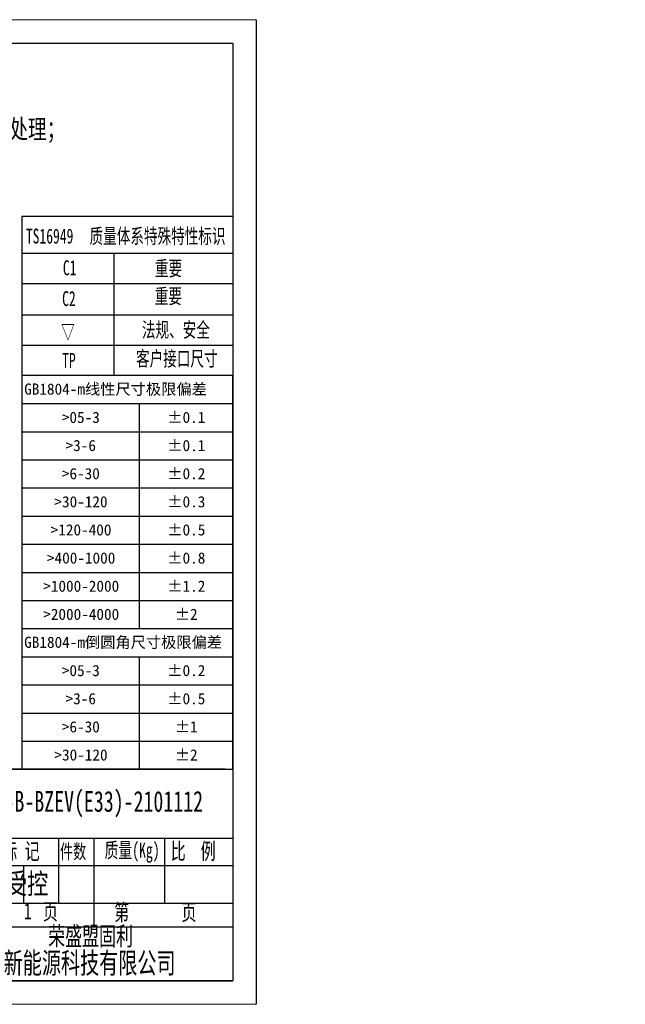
# Model space of a CAD drawing. Header units: millimetres. Extents: x 21166 to 21531, y -4422 to -4217.
# Tile 3 of 3: x 21406 to 21531, y -4422 to -4217. Entities that reach past the tile are written whole.
import ezdxf
from ezdxf.enums import TextEntityAlignment as Align

# ---------------------------------------------------------------- set-up
doc = ezdxf.new("R2010")
doc.units = ezdxf.units.MM
doc.linetypes.add('EB_DASH', pattern=[6, 3, -3])
doc.layers.get('0').update_dxf_attribs({"linetype": 'CONTINUOUS'})
for name, color, linetype in [('10', 7, 'CONTINUOUS'), ('7标注层', 4, 'CONTINUOUS'), ('图框', 7, 'CONTINUOUS'), ('尺寸', 7, 'CONTINUOUS'), ('技术要求', 4, 'CONTINUOUS')]:
    doc.layers.add(name, color=color, linetype=linetype)
doc.layers.add('CAXA2', color=7, linetype='EB_DASH', lineweight=25)
doc.layers.add('from', color=2, linetype='CONTINUOUS', lineweight=50)
doc.styles.add('SLDTEXTSTYLE0', font='仿宋_GB2312.ttf', dxfattribs={"bigfont": 'bigfont'})
doc.styles.add('SLDTEXTSTYLE1', font='仿宋_GB2312.ttf', dxfattribs={"width": 0.7, "bigfont": 'bigfont'})
doc.styles.add('SLDTEXTSTYLE2', font='仿宋_GB2312.ttf', dxfattribs={"width": 0.7})
doc.styles.add('SLDTEXTSTYLE3', font='仿宋_GB2312.ttf')
doc.styles.get("Standard").update_dxf_attribs({"font": 'isocp.shx', "width": 0.707, "bigfont": 'hztxt.shx'})
doc.styles.add('UFIDATXT', font='TXT', dxfattribs={"bigfont": 'hzfs.shx'})
doc.styles.add('标准', font='仿宋_GB2312.ttf', dxfattribs={"width": 0.667})

# ---------------------------------------------------------------- blocks, each defined once
blk = doc.blocks.new('SW_TABLEANNOTATION_0')
at = {"layer": '尺寸', "color": 0}
for p, q in [((0, 0), (0, -336)), ((180, 0), (0, 0)), ((180, -336), (180, 0)), ((0, -24), (180, -24)), ((100, -24), (100, -216)), ((0, -48), (180, -48)), ((0, -72), (180, -72)), ((0, -96), (180, -96)), ((0, -120), (180, -120)), ((0, -144), (180, -144)), ((0, -168), (180, -168)), ((0, -192), (180, -192)), ((0, -216), (180, -216)), ((0, -240), (180, -240)), ((100, -240), (100, -336)), ((0, -264), (180, -264)), ((0, -288), (180, -288)), ((0, -312), (180, -312)), ((0, -336), (180, -336))]:
    blk.add_line(p, q, dxfattribs=at)
at = {"layer": '尺寸', "color": 0, "char_height": 9.525, "attachment_point": 1}
for s, insert, style in [('GB1804-m线\\M+190AB\\M+18EDA\\M+190A1极\\M+18CC0\\M+195CE\\M+18DB7', (2, -6.88), 'SLDTEXTSTYLE0'), ('>05-3', (34.12, -31.01), 'SLDTEXTSTYLE3'), ('±0.1', (124.12, -31.01), 'SLDTEXTSTYLE3'), ('>3-6', (37.3, -55.01), 'SLDTEXTSTYLE3'), ('±0.1', (124.12, -55.01), 'SLDTEXTSTYLE3'), ('>6-30', (34.12, -79.01), 'SLDTEXTSTYLE3'), ('±0.2', (124.12, -79.01), 'SLDTEXTSTYLE3'), ('>30-120', (27.78, -103.01), 'SLDTEXTSTYLE3'), ('±0.3', (124.12, -103.01), 'SLDTEXTSTYLE3'), ('>120-400', (24.6, -127.01), 'SLDTEXTSTYLE3'), ('±0.5', (124.12, -127.01), 'SLDTEXTSTYLE3'), ('>400-1000', (21.43, -151.01), 'SLDTEXTSTYLE3'), ('±0.8', (124.12, -151.01), 'SLDTEXTSTYLE3'), ('>1000-2000', (18.25, -175.01), 'SLDTEXTSTYLE3'), ('±1.2', (124.12, -175.01), 'SLDTEXTSTYLE3'), ('>2000-4000', (18.25, -199.01), 'SLDTEXTSTYLE3'), ('±2', (130.47, -199.01), 'SLDTEXTSTYLE3'), ('GB1804-m\\M+1937C圆\\M+18A70\\M+18EDA\\M+190A1极\\M+18CC0\\M+195CE\\M+18DB7', (2, -222.88), 'SLDTEXTSTYLE0'), ('>05-3', (34.12, -247.01), 'SLDTEXTSTYLE3'), ('±0.2', (124.12, -247.01), 'SLDTEXTSTYLE3'), ('>3-6', (37.3, -271.01), 'SLDTEXTSTYLE3'), ('±0.5', (124.12, -271.01), 'SLDTEXTSTYLE3'), ('>6-30', (34.12, -295.01), 'SLDTEXTSTYLE3'), ('±1', (130.47, -295.01), 'SLDTEXTSTYLE3'), ('>30-120', (27.78, -319.01), 'SLDTEXTSTYLE3'), ('±2', (130.47, -319.01), 'SLDTEXTSTYLE3')]:
    blk.add_mtext(s, dxfattribs=dict(at, insert=insert, style=style))
blk = doc.blocks.new('BMS')
at = {"layer": '图框', "color": 0}
for p, q in [((-1.58, 45.13), (-180, 45.13)), ((-180, 0), (-180, 45.13)), ((-180, 45.13), (0, 45.13)), ((-172.39, 29.84), (-172.39, 45.13)), ((-164.96, 29.84), (-164.96, 45.13)), ((-144.9, 29.84), (-144.9, 45.13)), ((-129.86, 29.84), (-129.86, 45.13)), ((-119.83, 0), (-119.83, 45.13)), ((-59.66, 0), (-59.66, 45.13)), ((-180, 40.11), (-119.83, 40.11)), ((-180.02, 35.1), (-119.84, 35.1)), ((-180.02, 29.84), (-119.84, 29.84)), ((-180.02, 29.84), (-119.84, 29.84)), ((-169.16, 0), (-169.16, 29.84)), ((-139.08, 0), (-139.08, 29.84)), ((-59.73, 30.46), (0, 30.46)), ((-37.09, 16.54), (-37.09, 30.46)), ((-29.57, 11.53), (-29.57, 30.46)), ((-14.53, 16.54), (-14.53, 30.46)), ((-59.66, 24.57), (0, 24.57)), ((-52.14, 16.54), (-52.14, 24.57)), ((-44.61, 16.54), (-44.61, 24.57)), ((-179.98, 22.38), (-119.81, 22.38)), ((-179.98, 14.92), (-119.81, 14.92)), ((-119.83, 16.54), (-59.66, 16.54)), ((-59.66, 16.54), (0, 16.54)), ((-59.66, 11.53), (0, 11.53)), ((-180, 7.46), (-119.83, 7.46)), ((-180, 0), (-1.58, 0)), ((-178.75, 0), (-1.58, 0)), ((-180, 0), (-1.58, 0)), ((-178.75, 0), (0, 0))]:
    blk.add_line(p, q, dxfattribs=at)
at = {"layer": '图框', "linetype": 'Continuous'}
blk.add_line((-149.87, 0), (-149.93, 29.84), dxfattribs=at)
at = {"layer": '图框'}
blk.add_line((0, 0), (-180, 0), dxfattribs=at)
blk.add_line((0, 0), (-180, 0), dxfattribs=at)
blk.add_lwpolyline([(0, 45.13), (0, 0)], dxfattribs=at)
at = {"style": '标准', "width": 0.667}
for tag, p in [('工艺_001', (-130.03, 24.57)), ('校对_001', (-159.4, 16.68)), ('标准化_001', (-159.51, 9.77)), ('批准_001', (-129.75, 9.09)), ('审核_001', (-159.25, 1.85)), ('批准日期_001', (-129.64, 1.55))]:
    blk.add_attdef(tag, p, '', height=3.5, dxfattribs=at)
at = {"color": 1, "style": '标准', "width": 0.667}
blk.add_attdef('受控', text='', height=7, dxfattribs=at).set_placement((-48.36, 20.84), align=Align.MIDDLE)
at = {"layer": '图框', "color": 0, "attachment_point": 1, "style": '标准'}
for s, insert, char_height in [('\\fFangSong_GB2312|b0|i0|p34;标记', (-179.59, 34.75), 3.51), ('\\fFangSong_GB2312|b0|i0|p34;处数', (-171.87, 34.75), 3.51), ('\\fFangSong_GB2312|b0|i0|p34; 更改文件号 ', (-165.62, 34.75), 3.51), ('\\fFangSong_GB2312|b0|i0|p34; 签  字 ', (-144.69, 34.75), 3.51), ('\\fFangSong_GB2312|b0|i0|p34; 日 期 ', (-131.17, 34.75), 3.51), ('\\fFangSong_GB2312|b0|i0|p34; 图 样 标 记 ', (-60.35, 29.4), 3.51), ('\\fFangSong_GB2312|b0|i0|p34; 件数 ', (-38.28, 29.13), 3.087), ('{\\fSimSun|b0|i0|c134|p2; 质量(Kg) }', (-28.83, 29.49), 3.2348), ('\\fFangSong_GB2312|b0|i0|p34; 比  例 ', (-14.84, 29.42), 3.51), ('{\\fSimSun|b0|i0|c134|p2;设计} ', (-177.94, 28.15), 3.51), ('{\\fSimSun|b0|i0|c134|p2;工艺}', (-147.37, 28.2), 3.51), ('{\\fSimSun|b0|i0|c134|p2;校对}', (-177.94, 21.06), 3.4856), ('{\\fSimSun|b0|i0|c134|p2;共   }    {\\fSimSun|b0|i0|c134|p2;页}', (-54.84, 16.53), 3.51), ('{\\fSimSun|b0|i0|c134|p2;第   }    {\\fSimSun|b0|i0|c134|p2;页}', (-25.3, 16.39), 3.51), ('\\fFangSong_GB2312|b0|i0|p34;材料：', (-116.85, 15.29), 3.9789), ('{\\fFangSong_GB2312|b0|i0|c134|p34; 标准化 }', (-181.07, 13.7), 3.51), ('{\\fSimSun|b0|i0|c134|p2;批准}', (-147.37, 13.38), 3.51), ('荣盛盟固利', (-39.4, 11.53), 3.979), ('{\\fSimSun|b0|i0|c134|p2;审核}', (-177.94, 5.96), 3.51), ('新能源科技有限公司', (-48.87, 6.05), 4.476), ('{\\fSimSun|b0|i0|c134|p2;日期}', (-147.37, 5.72), 3.51)]:
    blk.add_mtext(s, dxfattribs=dict(at, insert=insert, char_height=char_height))
at = {"layer": '图框', "color": 0, "style": '标准', "width": 0.8}
blk.add_attdef('设计', text='', height=3.51, dxfattribs=at).set_placement((-159.53, 24), align=Align.CENTER)

msp = doc.modelspace()

# ---------------------------------------------------------------- linework, layer by layer
msp.add_line((21406.34, -4258.19), (21450.08, -4258.19))
at = {"layer": '7标注层', "color": 0, "ltscale": 5}
msp.add_line((21454.94, -4217.44), (21454.94, -4421.56), dxfattribs=at)
at = {"layer": 'CAXA2', "linetype": 'Continuous'}
for p, q in [((21406.34, -4258.19), (21406.34, -4291.19)), ((21406.34, -4265.83), (21450.08, -4265.83)), ((21425.41, -4265.83), (21425.41, -4291.19)), ((21406.34, -4272.1), (21450.08, -4272.1)), ((21406.34, -4278.65), (21450.08, -4278.65)), ((21406.34, -4284.92), (21450.08, -4284.92)), ((21406.34, -4284.92), (21450.08, -4284.92))]:
    msp.add_line(p, q, dxfattribs=at)
at = {"layer": '图框', "linetype": 'Continuous', "lineweight": 18}
for p, q in [((21454.94, -4217.44), (21166.25, -4217.44)), ((21454.94, -4217.44), (21166.25, -4217.44)), ((21454.94, -4421.56), (21166.25, -4421.56))]:
    msp.add_line(p, q, dxfattribs=at)
at = {"layer": '图框'}
for q in [(21190.55, -4416.7), (21195.41, -4416.7)]:
    msp.add_line((21450.08, -4416.7), q, dxfattribs=at)
at = {"layer": '图框', "color": 0}
for p in [(21275.12, -4416.7), (21276.34, -4416.7)]:
    msp.add_line(p, (21448.54, -4416.7), dxfattribs=at)
at = {"layer": '图框'}
msp.add_lwpolyline([(21190.55, -4222.3), (21450.08, -4222.3), (21450.08, -4416.7)], dxfattribs=at)

# ---------------------------------------------------------------- block references
ref = msp.add_blockref('BMS', (21450.08, -4416.7), dxfattribs=dict(xscale=0.9719999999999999, yscale=0.9719999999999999, zscale=0.9719999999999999))
ref.add_attrib('受控', '文件受控', dxfattribs={"height": 4.86, "style": 'UFIDATXT', "width": 0.899928}).set_placement((21403.07, -4396.45), align=Align.MIDDLE)
ref.add_attrib('审核_001', '毛永志', (21289.52, -4415.2), dxfattribs={"height": 3.402, "style": 'UFIDATXT', "width": 0.980392})
ref.add_attrib('批准_001', '张海平', (21318.15, -4408.17), dxfattribs={"height": 3.402, "style": 'UFIDATXT', "width": 0.968992})
ref.add_attrib('批准日期_001', '2021.04.28', (21314.76, -4414.71), dxfattribs={"height": 2.43, "style": 'UFIDATXT', "width": 0.503221})
at = {"layer": '尺寸', "xscale": 0.2429999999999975, "yscale": 0.2429999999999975, "zscale": 0.2429999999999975}
msp.add_blockref('SW_TABLEANNOTATION_0', (21406.34, -4291.19), dxfattribs=at)

# ---------------------------------------------------------------- texts
at = {"layer": '10', "insert": (21420.24, -4377.33), "char_height": 4.32, "attachment_point": 2, "style": 'SLDTEXTSTYLE2'}
msp.add_mtext('MGL-B-BZEV(E33)-2101112 ', dxfattribs=at)
at = {"layer": 'from', "color": 6, "style": '标准', "width": 0.667}
for s, height, p in [('TS16949', 3.098, (21407.18, -4263.85)), (' 质量体系特殊特性标识', 3.0978, (21418.97, -4263.85)), ('C1', 3.098, (21414.84, -4270.43)), ('重要', 3.098, (21433.93, -4270.55)), ('C2', 3.098, (21414.69, -4276.81)), ('重要', 3.098, (21433.88, -4276.3)), ('法规、安全', 3.098, (21431.23, -4283.28)), ('▽', 3.1, (21414.48, -4283.71)), ('客户接口尺寸', 3.098, (21430, -4289.26)), ('TP', 3.098, (21414.69, -4289.63))]:
    msp.add_text(s, height=height, dxfattribs=at).set_placement(p)
at = {"layer": '图框', "attachment_point": 2}
for s, insert, char_height, style in [('\\M+19085\\M+19A7B\\M+190DA\\M+18CFB', (21364.21, -4383.45), 4.86, 'SLDTEXTSTYLE1'), ('1', (21407.57, -4400.55), 3.4, 'SLDTEXTSTYLE2')]:
    msp.add_mtext(s, dxfattribs=dict(at, insert=insert, char_height=char_height, style=style))
at = {"layer": '技术要求', "insert": (21336.44, -4224.81), "char_height": 4, "width": 144.3766, "attachment_point": 1}
msp.add_mtext('{\\fSimSun|b0|i0|c134|p2;技术要求：\\P}1{\\fSimSun|b0|i0|c134|p2;、表面光滑平整，锐角倒钝，去毛刺；\\P}2{\\fSimSun|b0|i0|c134|p2;、未注公差以图纸公差表为标准，脱脂处理；\\P3、未注圆角、尺寸以3D数模为准。}', dxfattribs=at)

doc.saveas('drawing.dxf')
